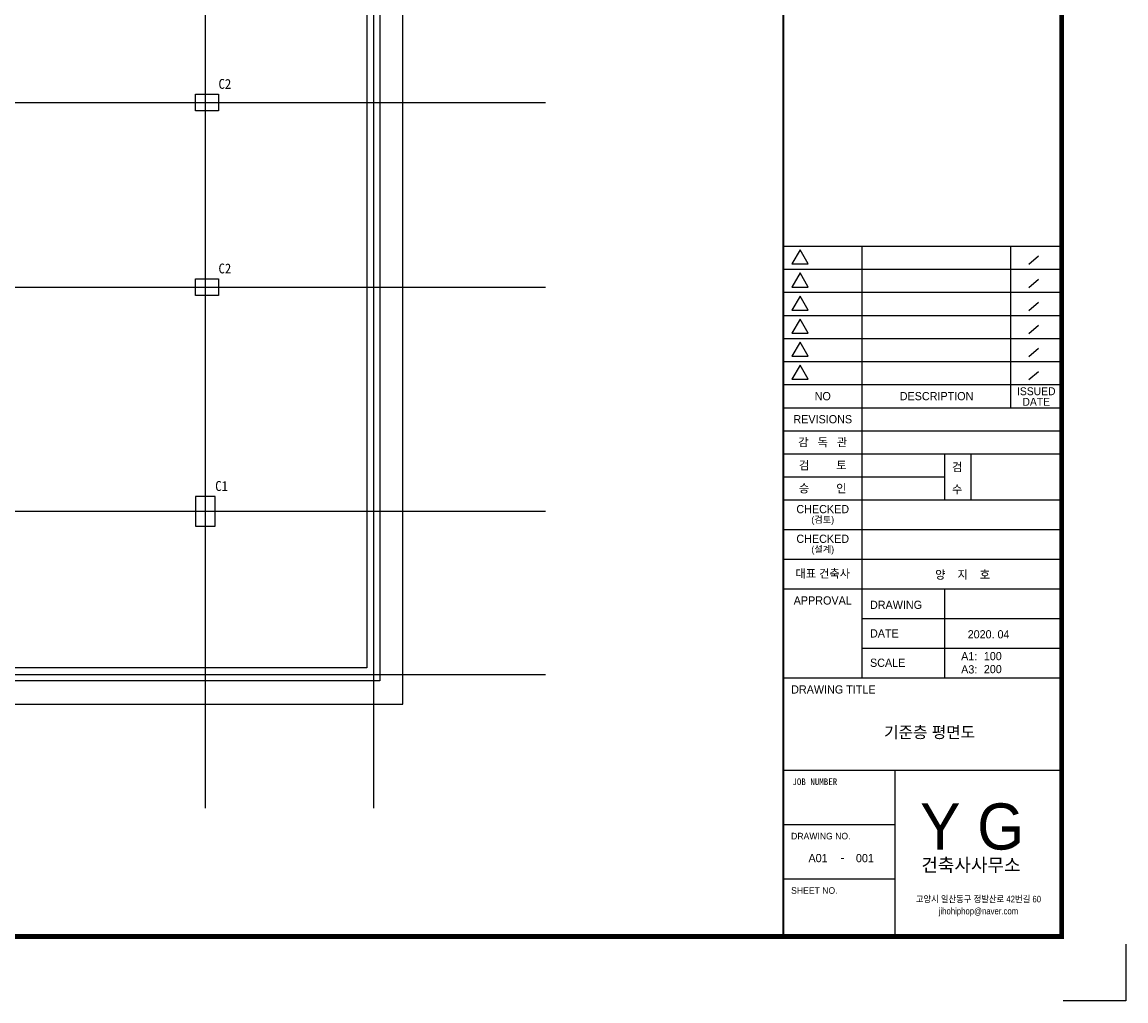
# Model space of a CAD drawing. Header units: inches. Extents: x 3753571 to 3837671, y -5560604 to -5501204.
# Tile 3 of 4: x 3804175 to 3837671, y -5560604 to -5530904. Entities that reach past the tile are written whole.
import ezdxf
from ezdxf.enums import TextEntityAlignment as Align

# ---------------------------------------------------------------- set-up
doc = ezdxf.new("R2010")
doc.units = ezdxf.units.IN
doc.header["$MEASUREMENT"] = 0
doc.linetypes.add('CEN', pattern=[66, 60, -2, 2, -2])
for name, color, linetype in [('0-TEX(타이틀)', 2, 'CONTINUOUS'), ('3', 3, 'CONTINUOUS'), ('A_GE_FORM', 7, 'CONTINUOUS'), ('A_GE_TEXT', 3, 'CONTINUOUS'), ('CEN', 13, 'CEN'), ('SY', 1, 'CONTINUOUS'), ('TE1-C', 1, 'CONTINUOUS'), ('WA1', 2, 'CONTINUOUS')]:
    doc.layers.add(name, color=color, linetype=linetype)
doc.styles.add('굴림', font='txt')
doc.styles.add('나눔고딕', font='txt')
doc.styles.add('돋움', font='txt')
doc.styles.add('돋움체', font='txt')
doc.styles.add('울릉도L', font='HYWULM.TTF')

# ---------------------------------------------------------------- blocks, each defined once
blk = doc.blocks.new('sheet _서영')
at = {"layer": 'A_GE_FORM', "color": 161}
for p, q in [((-361952.99, -1058829.43), (-361868.89, -1058829.43)), ((-361928.99, -1058960.43), (-361928.99, -1058829.43)), ((-361883.91, -1058878.43), (-361883.91, -1058829.43)), ((-361875.5, -1058832.51), (-361878.46, -1058835.03)), ((-361952.99, -1058836.43), (-361868.89, -1058836.43)), ((-361875.5, -1058839.51), (-361878.46, -1058842.03)), ((-361952.99, -1058843.43), (-361868.89, -1058843.43)), ((-361875.5, -1058846.51), (-361878.46, -1058849.03)), ((-361952.99, -1058850.43), (-361868.89, -1058850.43)), ((-361875.5, -1058853.51), (-361878.46, -1058856.03)), ((-361952.99, -1058857.43), (-361868.89, -1058857.43)), ((-361875.5, -1058860.51), (-361878.46, -1058863.03)), ((-361952.99, -1058864.43), (-361868.89, -1058864.43)), ((-361875.5, -1058867.51), (-361878.46, -1058870.03)), ((-361952.99, -1058871.43), (-361868.89, -1058871.43)), ((-361952.99, -1058878.43), (-361868.49, -1058878.43)), ((-361952.99, -1058885.43), (-361868.49, -1058885.43)), ((-361952.99, -1058892.43), (-361868.49, -1058892.43)), ((-361903.99, -1058906.43), (-361903.99, -1058892.43)), ((-361895.99, -1058906.43), (-361895.99, -1058892.43)), ((-361952.99, -1058899.43), (-361903.99, -1058899.43)), ((-361952.99, -1058906.43), (-361868.49, -1058906.43)), ((-361952.99, -1058915.43), (-361868.49, -1058915.43)), ((-361952.99, -1058924.43), (-361868.49, -1058924.43)), ((-361952.99, -1058933.43), (-361868.49, -1058933.43)), ((-361903.99, -1058960.43), (-361903.99, -1058933.43)), ((-361928.99, -1058942.43), (-361868.49, -1058942.43)), ((-361928.99, -1058951.43), (-361868.49, -1058951.43)), ((-361952.99, -1058960.43), (-361868.49, -1058960.43)), ((-361952.99, -1058988.43), (-361868.49, -1058988.43)), ((-361918.99, -1059038.93), (-361918.99, -1058988.43)), ((-361952.99, -1059004.93), (-361918.99, -1059004.93)), ((-361952.99, -1059021.43), (-361918.99, -1059021.43))]:
    blk.add_line(p, q, dxfattribs=at)
at = {"layer": 'A_GE_FORM'}
for p, q in [((-361848.99, -1059041.18), (-361848.99, -1059058.43)), ((-361848.99, -1059058.43), (-361867.99, -1059058.43))]:
    blk.add_line(p, q, dxfattribs=at)
at = {"layer": 'A_GE_FORM', "const_width": 1.5}
blk.add_lwpolyline([(-361868.49, -1059038.93), (-362670.49, -1059038.93), (-362670.49, -1058483.93), (-361868.49, -1058483.93)], close=True, dxfattribs=at)
at = {"layer": 'A_GE_FORM', "const_width": 0.6}
blk.add_lwpolyline([(-361952.99, -1059038.93), (-361952.99, -1058483.93)], dxfattribs=at)
at = {"layer": 'A_GE_FORM', "color": 7}
for points in [[(-361947.88, -1058830.55), (-361950.34, -1058834.82), (-361945.41, -1058834.82)], [(-361947.88, -1058837.55), (-361950.34, -1058841.82), (-361945.41, -1058841.82)], [(-361947.88, -1058844.55), (-361950.34, -1058848.82), (-361945.41, -1058848.82)], [(-361947.88, -1058851.55), (-361950.34, -1058855.82), (-361945.41, -1058855.82)], [(-361947.88, -1058858.55), (-361950.34, -1058862.82), (-361945.41, -1058862.82)], [(-361947.88, -1058865.55), (-361950.34, -1058869.82), (-361945.41, -1058869.82)]]:
    blk.add_lwpolyline(points, close=True, dxfattribs=at)
at = {"layer": 'A_GE_TEXT'}
for s, height, style, p in [('ISSUED', 2.4, '돋움', (-361876.2, -1058873.45)), ('NO', 2.5, '돋움', (-361940.99, -1058874.93)), ('DESCRIPTION', 2.5, '돋움', (-361906.45, -1058874.93)), ('DATE', 2.4, '돋움', (-361876.2, -1058876.65)), ('REVISIONS', 2.5, '돋움', (-361940.99, -1058881.93)), ('감   독   관', 2.5, '돋움', (-361940.99, -1058888.93)), ('검         토', 2.5, '돋움', (-361940.99, -1058895.93)), ('승         인', 2.5, '돋움', (-361940.99, -1058902.93)), ('CHECKED', 2.5, '돋움', (-361940.99, -1058909.21)), ('(검토)', 2, '돋움', (-361940.99, -1058912.39)), ('CHECKED', 2.5, '돋움', (-361940.99, -1058918.21)), ('(설계)', 2, '돋움', (-361940.99, -1058921.39)), ('대표 건축사', 2.5, '돋움', (-361940.99, -1058928.78)), ('APPROVAL', 2.5, '돋움', (-361940.99, -1058936.93)), ('-', 2.5, '나눔고딕', (-361934.99, -1059014.93))]:
    blk.add_text(s, height=height, dxfattribs=dict(at, style=style)).set_placement(p, align=Align.MIDDLE_CENTER)
for s, height, style, p in [('검', 2.5, '돋움', (-361901.77, -1058897.75)), ('수', 2.5, '돋움', (-361901.77, -1058904.47)), ('Y G', 14, '울릉도L', (-361911.43, -1059012.51)), ('건축사사무소', 4, '돋움', (-361911.07, -1059019.2))]:
    blk.add_text(s, height=height, dxfattribs=dict(at, style=style)).set_placement(p)
for s, height, style, p in [('DRAWING', 2.5, '돋움', (-361926.65, -1058938.25)), ('DATE', 2.5, '돋움', (-361926.65, -1058946.92)), ('A1:', 2.5, '돋움', (-361898.99, -1058953.83)), ('SCALE', 2.5, '돋움', (-361926.65, -1058955.83)), ('A3:', 2.5, '돋움', (-361898.99, -1058957.83)), ('DRAWING TITLE', 2.5, '돋움', (-361950.58, -1058963.93)), ('JOB NUMBER', 2, '나눔고딕', (-361950.2, -1058991.93)), ('DRAWING NO.', 2, '돋움', (-361950.59, -1059008.43)), ('SHEET NO.', 2, '돋움', (-361950.59, -1059024.93))]:
    blk.add_text(s, height=height, dxfattribs=dict(at, style=style)).set_placement(p, align=Align.MIDDLE_LEFT)
at = {"layer": 'A_GE_TEXT', "style": '돋움', "width": 0.9}
for s, p in [('고양시 일산동구 정발산로 42번길 60', (-361893.74, -1059027.54)), ('jihohiphop@naver.com', (-361893.74, -1059031.18))]:
    blk.add_text(s, height=2, dxfattribs=at).set_placement(p, align=Align.MIDDLE_CENTER)

msp = doc.modelspace()

# ---------------------------------------------------------------- linework, layer by layer
at = {"layer": 'CEN'}
for p, q in [((3809734.29, -5510409.833), (3809734.29, -5554758.274)), ((3814834.29, -5510409.833), (3814834.29, -5554758.274)), ((3769198.874, -5533345.309), (3820057.54, -5533345.309)), ((3769198.874, -5538945.309), (3820057.54, -5538945.309)), ((3769198.874, -5545745.309), (3820057.54, -5545745.309)), ((3769198.874, -5550695.309), (3820057.54, -5550695.309))]:
    msp.add_line(p, q, dxfattribs=at)
at = {"layer": 'SY', "ltscale": 1000}
msp.add_lwpolyline([(3778334.29, -5521395.309), (3777634.29, -5520695.309), (3772534.29, -5520695.309), (3772534.29, -5551595.309), (3815734.29, -5551595.309), (3815734.29, -5520695.309), (3810434.29, -5520695.309), (3809734.29, -5521395.309)], dxfattribs=at)
at = {"layer": 'WA1'}
for points in [[(3809734.29, -5521395.309), (3815034.29, -5521395.309), (3815034.29, -5550895.309), (3773234.29, -5550895.309), (3773234.29, -5521395.309), (3802234.29, -5521395.309)], [(3809434.29, -5521795.309), (3814634.29, -5521795.309), (3814634.29, -5550495.309), (3773634.29, -5550495.309), (3773634.29, -5521795.309), (3802234.29, -5521795.309)]]:
    msp.add_lwpolyline(points, dxfattribs=at)
for points in [[(3810134.29, -5533095.309), (3810134.29, -5533595.309), (3809434.29, -5533595.309), (3809434.29, -5533095.309)], [(3810134.29, -5538695.309), (3810134.29, -5539195.309), (3809434.29, -5539195.309), (3809434.29, -5538695.309)], [(3809434.29, -5546195.309), (3810034.29, -5546195.309), (3810034.29, -5545295.309), (3809434.29, -5545295.309)]]:
    msp.add_lwpolyline(points, close=True, dxfattribs=at)

# ---------------------------------------------------------------- block references
at = {"layer": '3', "xscale": 100, "yscale": 100, "zscale": 100}
msp.add_blockref('sheet _서영', (40022570.4, 100345239.336), dxfattribs=at)

# ---------------------------------------------------------------- texts
at = {"layer": '0-TEX(타이틀)', "style": '굴림'}
for s, height, p in [('양    지    호', 250, (3833550.838, -5547672.166)), ('2020. 04', 248.6667, (3834136.865, -5549479.331)), ('100', 248.6667, (3833902.865, -5550142.547)), ('200', 248.6667, (3833902.865, -5550536.744)), ('A01', 250, (3828620.684, -5556271.135)), ('001', 250, (3830024.204, -5556271.135))]:
    msp.add_text(s, height=height, dxfattribs=at).set_placement(p, align=Align.MIDDLE_RIGHT)
msp.add_text('기준층 평면도', height=350, dxfattribs=at).set_placement((3831714.39, -5552451.652), align=Align.MIDDLE_CENTER)
at = {"layer": 'TE1-C', "style": '돋움체'}
for s, p in [('C2', (3810135.237, -5532930.431)), ('C2', (3810135.237, -5538530.431)), ('C1', (3810035.237, -5545130.431))]:
    msp.add_text(s, height=300, dxfattribs=at).set_placement(p)

doc.saveas('drawing.dxf')
